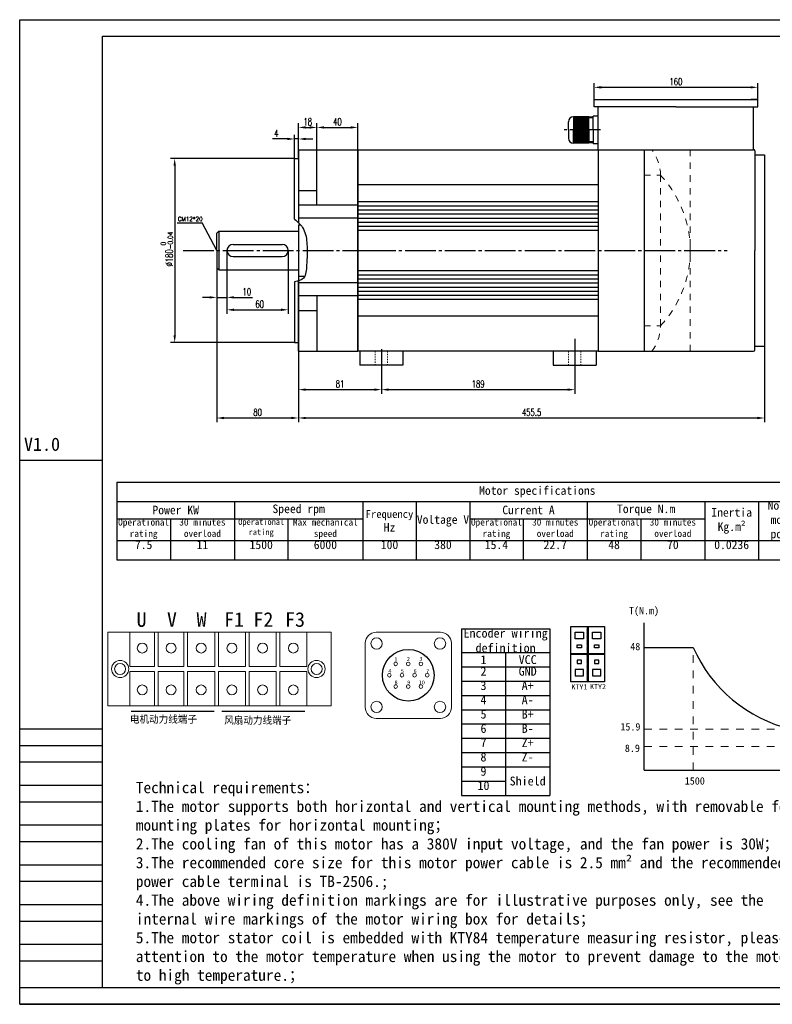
# Model space of a CAD drawing. Header units: inches. Extents: x -1054 to 8431, y -6070 to -4411.
# Tile 3 of 15: x 556 to 1291, y -6070 to -5108. Entities that reach past the tile are written whole.
import ezdxf

# ---------------------------------------------------------------- set-up
doc = ezdxf.new("R2010")
doc.units = ezdxf.units.IN
doc.header["$MEASUREMENT"] = 0
doc.linetypes.add('EB_DASHDOT', pattern=[39, 30, -3, 3, -3])
doc.linetypes.add('JIS_02_1.2', pattern=[2.5, 1.25, -1.25])
for name, color, linetype in [('1', 1, 'Continuous'), ('尺寸标注', 7, 'Continuous'), ('尺寸线', 7, 'Continuous')]:
    doc.layers.add(name, color=color, linetype=linetype)
for name, color, linetype, lineweight in [('CAXA1', 1, 'EB_DASHDOT', 25), ('实线', 7, 'Continuous', 30), ('虚线', 7, 'JIS_02_1.2', 13)]:
    doc.layers.add(name, color=color, linetype=linetype, lineweight=lineweight)
doc.styles.add('SLDTEXTSTYLE0', font='txt')
doc.styles.add('wldj', font='txt.shx', dxfattribs={"width": 0.7, "bigfont": 'INTECAD.SHX'})
doc.dimstyles.new('半径标注', dxfattribs={"dimscale": 2, "dimtxt": 3.5, "dimasz": 3.5, "dimexe": 2, "dimexo": 0, "dimgap": 1, "dimtad": 1, "dimdec": 3, "dimdsep": 46, "dimtxsty": 'wldj', "dimcen": 0.09, "dimclrd": 1, "dimclre": 1, "dimclrt": 3, "dimazin": 2, "dimtfac": 0.7, "dimtdec": 3, "dimtmove": 0, "dimatfit": 3, "dimfxl": 1, "dimtzin": 0, "dimarcsym": 0})

# ---------------------------------------------------------------- blocks, each defined once
blk = doc.blocks.new('*T62')
at = {"color": 0, "lineweight": -2}
for p, q in [((0, 0), (52.25, 0)), ((0, 0), (0, -18.81)), ((52.25, 0), (114.95, 0)), ((114.95, 0), (167.2, 0)), ((167.2, 0), (240.35, 0)), ((240.35, 0), (292.6, 0)), ((292.6, 0), (344.85, 0)), ((344.85, 0), (397.1, 0)), ((397.1, 0), (459.8, 0)), ((459.8, 0), (512.05, 0)), ((512.05, 0), (574.75, 0)), ((574.75, 0), (627, 0)), ((627, 0), (679.25, 0)), ((679.25, 0), (731.5, 0)), ((731.5, 0), (821.75, 0)), ((821.75, 0), (874, 0)), ((821.75, 0), (821.75, -18.81)), ((874, 0), (874, -18.81)), ((0, -18.81), (52.25, -18.81)), ((0, -18.81), (0, -35.73)), ((52.25, -18.81), (114.95, -18.81)), ((114.95, -18.81), (167.2, -18.81)), ((114.95, -18.81), (114.95, -35.73)), ((167.2, -18.81), (240.35, -18.81)), ((240.35, -18.81), (292.6, -18.81)), ((240.35, -18.81), (240.35, -35.73)), ((292.6, -18.81), (344.85, -18.81)), ((292.6, -18.81), (292.6, -35.73)), ((344.85, -18.81), (397.1, -18.81)), ((344.85, -18.81), (344.85, -35.73)), ((397.1, -18.81), (459.8, -18.81)), ((459.8, -18.81), (512.05, -18.81)), ((459.8, -18.81), (459.8, -35.73)), ((512.05, -18.81), (574.75, -18.81)), ((574.75, -18.81), (627, -18.81)), ((574.75, -18.81), (574.75, -35.73)), ((627, -18.81), (679.25, -18.81)), ((627, -18.81), (627, -35.73)), ((679.25, -18.81), (731.5, -18.81)), ((679.25, -18.81), (679.25, -35.73)), ((731.5, -18.81), (821.75, -18.81)), ((731.5, -18.81), (731.5, -35.73)), ((821.75, -18.81), (874, -18.81)), ((821.75, -18.81), (821.75, -35.73)), ((874, -18.81), (874, -35.73)), ((0, -35.73), (52.25, -35.73)), ((0, -35.73), (0, -56.98)), ((52.25, -35.73), (114.95, -35.73)), ((52.25, -35.73), (52.25, -56.98)), ((114.95, -35.73), (167.2, -35.73)), ((114.95, -35.73), (114.95, -56.98)), ((167.2, -35.73), (240.35, -35.73)), ((167.2, -35.73), (167.2, -56.98)), ((240.35, -35.73), (240.35, -56.98)), ((292.6, -35.73), (292.6, -56.98)), ((344.85, -35.73), (397.1, -35.73)), ((344.85, -35.73), (344.85, -56.98)), ((397.1, -35.73), (459.8, -35.73)), ((397.1, -35.73), (397.1, -56.98)), ((459.8, -35.73), (512.05, -35.73)), ((459.8, -35.73), (459.8, -56.98)), ((512.05, -35.73), (574.75, -35.73)), ((512.05, -35.73), (512.05, -56.98)), ((574.75, -35.73), (574.75, -56.98)), ((627, -35.73), (627, -56.98)), ((679.25, -35.73), (679.25, -56.98)), ((731.5, -35.73), (731.5, -56.98)), ((821.75, -35.73), (821.75, -56.98)), ((874, -35.73), (874, -56.98)), ((0, -56.98), (52.25, -56.98)), ((0, -56.98), (0, -75.79)), ((52.25, -56.98), (114.95, -56.98)), ((52.25, -56.98), (52.25, -75.79)), ((114.95, -56.98), (167.2, -56.98)), ((114.95, -56.98), (114.95, -75.79)), ((167.2, -56.98), (240.35, -56.98)), ((167.2, -56.98), (167.2, -75.79)), ((240.35, -56.98), (292.6, -56.98)), ((240.35, -56.98), (240.35, -75.79)), ((292.6, -56.98), (344.85, -56.98)), ((292.6, -56.98), (292.6, -75.79)), ((344.85, -56.98), (397.1, -56.98)), ((344.85, -56.98), (344.85, -75.79)), ((397.1, -56.98), (459.8, -56.98)), ((397.1, -56.98), (397.1, -75.79)), ((459.8, -56.98), (512.05, -56.98)), ((459.8, -56.98), (459.8, -75.79)), ((512.05, -56.98), (574.75, -56.98)), ((512.05, -56.98), (512.05, -75.79)), ((574.75, -56.98), (627, -56.98)), ((574.75, -56.98), (574.75, -75.79)), ((627, -56.98), (679.25, -56.98)), ((627, -56.98), (627, -75.79)), ((679.25, -56.98), (731.5, -56.98)), ((679.25, -56.98), (679.25, -75.79)), ((731.5, -56.98), (821.75, -56.98)), ((731.5, -56.98), (731.5, -75.79)), ((821.75, -56.98), (874, -56.98)), ((821.75, -56.98), (821.75, -75.79)), ((874, -56.98), (874, -75.79)), ((0, -75.79), (52.25, -75.79)), ((52.25, -75.79), (114.95, -75.79)), ((114.95, -75.79), (167.2, -75.79)), ((167.2, -75.79), (240.35, -75.79)), ((240.35, -75.79), (292.6, -75.79)), ((292.6, -75.79), (344.85, -75.79)), ((344.85, -75.79), (397.1, -75.79)), ((397.1, -75.79), (459.8, -75.79)), ((459.8, -75.79), (512.05, -75.79)), ((512.05, -75.79), (574.75, -75.79)), ((574.75, -75.79), (627, -75.79)), ((627, -75.79), (679.25, -75.79)), ((679.25, -75.79), (731.5, -75.79)), ((731.5, -75.79), (821.75, -75.79)), ((821.75, -75.79), (874, -75.79))]:
    blk.add_line(p, q, dxfattribs=at)
at = {"color": 0, "char_height": 8.36}
for s, insert, width, attachment_point in [('Motor specifications', (410.88, -9.4), 821.63, 5), ('No. of motor poles', (653.12, -37.89), 52.13, 5), ('Torque factor Nm/A', (705.38, -37.89), 52.13, 5), ('Power KW', (57.48, -27.27), 114.83, 5), ('Speed rpm', (177.65, -27.27), 125.28, 5), ('{\\H0.9091x;Frequency} Hz', (266.48, -37.89), 52.13, 5), ('Current A', (402.32, -27.27), 114.83, 5), ('Torque N.m', (517.27, -27.27), 114.83, 5), ('Inertia Kg.m²', (600.88, -37.89), 52.13, 5), ('Fan power W', (847.88, -37.89), 52.13, 5), ('{\\H0.7955x;Operational rating}', (26.12, -35.79), 52.13, 2), ('{\\H0.7955x;30 minutes overload}', (83.6, -35.79), 62.58, 2), ('{\\H0.7177x;Operational rating}', (141.07, -35.79), 52.13, 2), ('{\\H0.7955x;Max mechanical speed}', (203.78, -35.79), 73.03, 2), ('Voltage V', (318.73, -37.89), 52.13, 5), ('{\\H0.7955x;Operational rating}', (370.98, -35.79), 52.13, 2), ('{\\H0.7955x;30 minutes overload}', (428.45, -35.79), 62.58, 2), ('{\\H0.7955x;Operational rating}', (485.93, -35.79), 52.13, 2), ('{\\H0.7955x;30 minutes overload}', (543.4, -35.79), 62.58, 2), ('Encoder type', (776.62, -37.89), 90.13, 5), ('7.5', (26.12, -57.04), 52.13, 2), ('11', (83.6, -57.04), 62.58, 2), ('1500', (141.07, -57.04), 52.13, 2), ('6000', (203.78, -57.04), 73.03, 2), ('100', (266.48, -57.04), 52.13, 2), ('380', (318.73, -57.04), 52.13, 2), ('15.4', (370.98, -57.04), 52.13, 2), ('22.7', (428.45, -57.04), 62.58, 2), ('48', (485.93, -57.04), 52.13, 2), ('70', (543.4, -57.04), 62.58, 2), ('0.0236', (600.88, -57.04), 52.13, 2), ('4', (653.12, -57.04), 52.13, 2), ('3.12', (705.38, -57.04), 52.13, 2), ('{\\H0.7955x;5V - Incremental 2500 lines}', (776.62, -57.04), 90.13, 2), ('80', (847.88, -57.04), 52.13, 2)]:
    blk.add_mtext(s, dxfattribs=dict(at, insert=insert, width=width, attachment_point=attachment_point))
blk = doc.blocks.new('*T63')
at = {"color": 0, "lineweight": -2}
for p, q in [((0, 0), (43.2, 0)), ((0, 0), (0, -23.26)), ((43.2, 0), (86.4, 0)), ((86.4, 0), (86.4, -23.26)), ((0, -23.26), (43.2, -23.26)), ((0, -23.26), (0, -37.22)), ((43.2, -23.26), (86.4, -23.26)), ((43.2, -23.26), (43.2, -37.22)), ((86.4, -23.26), (86.4, -37.22)), ((0, -37.22), (43.2, -37.22)), ((0, -37.22), (0, -51.18)), ((43.2, -37.22), (86.4, -37.22)), ((43.2, -37.22), (43.2, -51.18)), ((86.4, -37.22), (86.4, -51.18)), ((0, -51.18), (43.2, -51.18)), ((0, -51.18), (0, -65.14)), ((43.2, -51.18), (86.4, -51.18)), ((43.2, -51.18), (43.2, -65.14)), ((86.4, -51.18), (86.4, -65.14)), ((0, -65.14), (43.2, -65.14)), ((0, -65.14), (0, -79.11)), ((43.2, -65.14), (86.4, -65.14)), ((43.2, -65.14), (43.2, -79.11)), ((86.4, -65.14), (86.4, -79.11)), ((0, -79.11), (43.2, -79.11)), ((0, -79.11), (0, -93.07)), ((43.2, -79.11), (86.4, -79.11)), ((43.2, -79.11), (43.2, -93.07)), ((86.4, -79.11), (86.4, -93.07)), ((0, -93.07), (43.2, -93.07)), ((0, -93.07), (0, -107.03)), ((43.2, -93.07), (86.4, -93.07)), ((43.2, -93.07), (43.2, -107.03)), ((86.4, -93.07), (86.4, -107.03)), ((0, -107.03), (43.2, -107.03)), ((0, -107.03), (0, -120.99)), ((43.2, -107.03), (86.4, -107.03)), ((43.2, -107.03), (43.2, -120.99)), ((86.4, -107.03), (86.4, -120.99)), ((0, -120.99), (43.2, -120.99)), ((0, -120.99), (0, -134.95)), ((43.2, -120.99), (86.4, -120.99)), ((43.2, -120.99), (43.2, -134.95)), ((86.4, -120.99), (86.4, -134.95)), ((0, -134.95), (43.2, -134.95)), ((0, -134.95), (0, -148.92)), ((43.2, -134.95), (86.4, -134.95)), ((43.2, -134.95), (43.2, -148.92)), ((86.4, -134.95), (86.4, -148.92)), ((0, -148.92), (43.2, -148.92)), ((0, -148.92), (0, -162.88)), ((43.2, -148.92), (43.2, -162.88)), ((86.4, -148.92), (86.4, -162.88)), ((0, -162.88), (43.2, -162.88)), ((43.2, -162.88), (86.4, -162.88))]:
    blk.add_line(p, q, dxfattribs=at)
at = {"color": 0, "char_height": 8.64}
for s, insert, width, attachment_point in [('Encoder wiring definition', (43.2, -11.63), 86.28, 5), ('1', (21.6, -30.24), 43.08, 5), ('VCC', (64.8, -30.24), 43.08, 5), ('2', (21.6, -37.28), 43.08, 2), ('GND', (64.8, -37.28), 43.08, 2), ('3', (21.6, -51.24), 43.08, 2), ('A+', (64.8, -51.24), 43.08, 2), ('4', (21.6, -65.2), 43.08, 2), ('A-', (64.8, -65.2), 43.08, 2), ('5', (21.6, -79.17), 43.08, 2), ('B+', (64.8, -79.17), 43.08, 2), ('6', (21.6, -93.13), 43.08, 2), ('B-', (64.8, -93.13), 43.08, 2), ('7', (21.6, -107.09), 43.08, 2), ('Z+', (64.8, -107.09), 43.08, 2), ('8', (21.6, -121.05), 43.08, 2), ('Z-', (64.8, -121.05), 43.08, 2), ('9', (21.6, -135.01), 43.08, 2), ('Shield', (64.8, -148.92), 43.08, 5), ('10', (21.6, -148.98), 43.08, 2)]:
    blk.add_mtext(s, dxfattribs=dict(at, insert=insert, width=width, attachment_point=attachment_point))
blk = doc.blocks.new('*D64')
at = {"color": 1, "lineweight": -2}
for p, q in [((748.23, -5352.23), (748.23, -5500.93)), ((828.23, -5358.23), (828.23, -5500.93)), ((755.23, -5496.93), (821.23, -5496.93))]:
    blk.add_line(p, q, dxfattribs=at)
at = {"color": 1}
for points in [[(755.23, -5495.77), (755.23, -5498.1), (748.23, -5496.93)], [(821.23, -5498.1), (821.23, -5495.77), (828.23, -5496.93)]]:
    blk.add_solid(points, dxfattribs=at)
at = {"layer": 'Defpoints', "color": 0}
for p in [(748.23, -5352.23), (828.23, -5358.23), (828.23, -5496.93)]:
    blk.add_point(p, dxfattribs=at)
at = {"color": 3, "insert": (788.23, -5491.43), "char_height": 7, "attachment_point": 5, "style": 'wldj'}
blk.add_mtext('{\\Ftxt,intecad|c134;80}', dxfattribs=at)
blk = doc.blocks.new('*D65')
at = {"color": 1, "lineweight": -2}
for p, q in [((1283.73, -5426.73), (1283.73, -5500.93)), ((828.23, -5431.73), (828.23, -5500.93)), ((835.23, -5496.93), (1276.73, -5496.93))]:
    blk.add_line(p, q, dxfattribs=at)
at = {"color": 1}
for points in [[(835.23, -5495.77), (835.23, -5498.1), (828.23, -5496.93)], [(1276.73, -5498.1), (1276.73, -5495.77), (1283.73, -5496.93)]]:
    blk.add_solid(points, dxfattribs=at)
at = {"layer": 'Defpoints', "color": 0}
for p in [(1283.73, -5426.73), (828.23, -5431.73), (1283.73, -5496.93)]:
    blk.add_point(p, dxfattribs=at)
at = {"color": 3, "insert": (1055.98, -5491.43), "char_height": 7, "attachment_point": 5, "style": 'wldj'}
blk.add_mtext('455.5', dxfattribs=at)
blk = doc.blocks.new('*D73')
at = {"color": 1, "lineweight": -2}
for p, q in [((824.23, -5243.23), (703.16, -5243.23)), ((707.16, -5250.23), (707.16, -5416.23)), ((824.23, -5423.23), (703.16, -5423.23))]:
    blk.add_line(p, q, dxfattribs=at)
at = {"color": 1}
for points in [[(708.32, -5250.23), (705.99, -5250.23), (707.16, -5243.23)], [(705.99, -5416.23), (708.32, -5416.23), (707.16, -5423.23)]]:
    blk.add_solid(points, dxfattribs=at)
at = {"layer": 'Defpoints', "color": 0}
for p in [(824.23, -5243.23), (707.16, -5423.23), (824.23, -5423.23)]:
    blk.add_point(p, dxfattribs=at)
at = {"color": 3, "insert": (699.44, -5331.88), "char_height": 7, "attachment_point": 5, "rotation": 90, "style": 'wldj'}
blk.add_mtext('{\\Ftxt,intecad|c134;%%C180\\H0.7x;\\S 0^ -0.04;}', dxfattribs=at)
blk = doc.blocks.new('*D76')
at = {"color": 1, "lineweight": -2}
for p, q in [((817.23, -5224.24), (802.73, -5224.24)), ((824.23, -5243.23), (824.23, -5220.24)), ((828.23, -5224.24), (824.23, -5224.24)), ((828.23, -5243.23), (828.23, -5220.24)), ((835.23, -5224.24), (842.23, -5224.24))]:
    blk.add_line(p, q, dxfattribs=at)
at = {"color": 1}
for points in [[(817.23, -5225.4), (817.23, -5223.07), (824.23, -5224.24)], [(835.23, -5223.07), (835.23, -5225.4), (828.23, -5224.24)]]:
    blk.add_solid(points, dxfattribs=at)
at = {"layer": 'Defpoints', "color": 0}
for p in [(824.23, -5224.24), (824.23, -5243.23), (828.23, -5243.23)]:
    blk.add_point(p, dxfattribs=at)
at = {"color": 3, "insert": (806.48, -5218.74), "char_height": 7, "attachment_point": 5, "style": 'wldj'}
blk.add_mtext('4', dxfattribs=at)
blk = doc.blocks.new('*D77')
at = {"color": 1, "lineweight": -2}
for p, q in [((828.23, -5234.73), (828.23, -5208.96)), ((835.23, -5212.96), (839.23, -5212.96)), ((846.23, -5234.73), (846.23, -5208.96))]:
    blk.add_line(p, q, dxfattribs=at)
at = {"color": 1}
for points in [[(835.23, -5211.79), (835.23, -5214.13), (828.23, -5212.96)], [(839.23, -5214.13), (839.23, -5211.79), (846.23, -5212.96)]]:
    blk.add_solid(points, dxfattribs=at)
at = {"layer": 'Defpoints', "color": 0}
for p in [(846.23, -5212.96), (828.23, -5234.73), (846.23, -5234.73)]:
    blk.add_point(p, dxfattribs=at)
at = {"color": 3, "insert": (837.23, -5207.46), "char_height": 7, "attachment_point": 5, "style": 'wldj'}
blk.add_mtext('18', dxfattribs=at)
blk = doc.blocks.new('*D78')
at = {"color": 1, "lineweight": -2}
for p, q in [((748.23, -5333.23), (748.23, -5383.08)), ((758.23, -5333.23), (758.23, -5383.08)), ((741.23, -5379.08), (734.23, -5379.08)), ((748.23, -5379.08), (758.23, -5379.08)), ((765.23, -5379.08), (783.23, -5379.08))]:
    blk.add_line(p, q, dxfattribs=at)
at = {"color": 1}
for points in [[(741.23, -5380.24), (741.23, -5377.91), (748.23, -5379.08)], [(765.23, -5377.91), (765.23, -5380.24), (758.23, -5379.08)]]:
    blk.add_solid(points, dxfattribs=at)
at = {"layer": 'Defpoints', "color": 0}
for p in [(748.23, -5333.23), (758.23, -5333.23), (758.23, -5379.08)]:
    blk.add_point(p, dxfattribs=at)
at = {"color": 3, "insert": (777.73, -5373.58), "char_height": 7, "attachment_point": 5, "style": 'wldj'}
blk.add_mtext('10', dxfattribs=at)
blk = doc.blocks.new('*D79')
at = {"color": 1, "lineweight": -2}
for p, q in [((758.23, -5333.23), (758.23, -5395.2)), ((818.23, -5333.23), (818.23, -5395.2)), ((765.23, -5391.2), (811.23, -5391.2))]:
    blk.add_line(p, q, dxfattribs=at)
at = {"color": 1}
for points in [[(765.23, -5390.03), (765.23, -5392.37), (758.23, -5391.2)], [(811.23, -5392.37), (811.23, -5390.03), (818.23, -5391.2)]]:
    blk.add_solid(points, dxfattribs=at)
at = {"layer": 'Defpoints', "color": 0}
for p in [(758.23, -5333.23), (818.23, -5333.23), (818.23, -5391.2)]:
    blk.add_point(p, dxfattribs=at)
at = {"color": 3, "insert": (790.21, -5385.7), "char_height": 7, "attachment_point": 5, "style": 'wldj'}
blk.add_mtext('{\\Ftxt,intecad|c134;60}', dxfattribs=at)
blk = doc.blocks.new('*D80')
at = {"color": 1, "lineweight": -2}
for p, q in [((1117.05, -5185.73), (1117.05, -5169.77)), ((1124.05, -5173.77), (1270.05, -5173.77)), ((1277.05, -5185.73), (1277.05, -5169.77))]:
    blk.add_line(p, q, dxfattribs=at)
at = {"color": 1}
for points in [[(1124.05, -5172.6), (1124.05, -5174.93), (1117.05, -5173.77)], [(1270.05, -5174.93), (1270.05, -5172.6), (1277.05, -5173.77)]]:
    blk.add_solid(points, dxfattribs=at)
at = {"layer": 'Defpoints', "color": 0}
for p in [(1277.05, -5173.77), (1117.05, -5185.73), (1277.05, -5185.73)]:
    blk.add_point(p, dxfattribs=at)
at = {"color": 3, "insert": (1197.05, -5168.27), "char_height": 7, "attachment_point": 5, "style": 'wldj'}
blk.add_mtext('160', dxfattribs=at)
blk = doc.blocks.new('*D70')
at = {"color": 1, "lineweight": -2}
for p, q in [((846.23, -5234.73), (846.23, -5208.96)), ((853.23, -5212.96), (879.23, -5212.96)), ((886.23, -5234.73), (886.23, -5208.96))]:
    blk.add_line(p, q, dxfattribs=at)
at = {"color": 1}
for points in [[(853.23, -5211.79), (853.23, -5214.13), (846.23, -5212.96)], [(879.23, -5214.13), (879.23, -5211.79), (886.23, -5212.96)]]:
    blk.add_solid(points, dxfattribs=at)
at = {"layer": 'Defpoints', "color": 0}
for p in [(886.23, -5212.96), (846.23, -5234.73), (886.23, -5234.73)]:
    blk.add_point(p, dxfattribs=at)
at = {"color": 3, "insert": (866.23, -5207.46), "char_height": 7, "attachment_point": 5, "style": 'wldj'}
blk.add_mtext('40', dxfattribs=at)
blk = doc.blocks.new('*D71')
at = {"color": 1, "lineweight": -2}
for p, q in [((828.23, -5358.23), (828.23, -5473.22)), ((909.23, -5445.23), (909.23, -5473.22)), ((835.23, -5469.22), (902.23, -5469.22))]:
    blk.add_line(p, q, dxfattribs=at)
at = {"color": 1}
for points in [[(835.23, -5468.05), (835.23, -5470.38), (828.23, -5469.22)], [(902.23, -5470.38), (902.23, -5468.05), (909.23, -5469.22)]]:
    blk.add_solid(points, dxfattribs=at)
at = {"layer": 'Defpoints', "color": 0}
for p in [(828.23, -5358.23), (909.23, -5445.23), (909.23, -5469.22)]:
    blk.add_point(p, dxfattribs=at)
at = {"color": 3, "insert": (868.73, -5463.72), "char_height": 7, "attachment_point": 5, "style": 'wldj'}
blk.add_mtext('81', dxfattribs=at)
blk = doc.blocks.new('*D81')
at = {"color": 1, "lineweight": -2}
for p, q in [((909.23, -5438.46), (909.23, -5473.22)), ((1098.23, -5447.12), (1098.23, -5473.22)), ((916.23, -5469.22), (1091.23, -5469.22))]:
    blk.add_line(p, q, dxfattribs=at)
at = {"color": 1}
for points in [[(916.23, -5468.05), (916.23, -5470.38), (909.23, -5469.22)], [(1091.23, -5470.38), (1091.23, -5468.05), (1098.23, -5469.22)]]:
    blk.add_solid(points, dxfattribs=at)
at = {"layer": 'Defpoints', "color": 0}
for p in [(909.23, -5438.46), (1098.23, -5447.12), (1098.23, -5469.22)]:
    blk.add_point(p, dxfattribs=at)
at = {"color": 3, "insert": (1003.73, -5463.72), "char_height": 7, "attachment_point": 5, "style": 'wldj'}
blk.add_mtext('189', dxfattribs=at)

msp = doc.modelspace()

# ---------------------------------------------------------------- hatches: boundary and pattern name
h = msp.add_hatch()
h.set_pattern_fill('ANSI31', color=256, scale=0.5, style=0)
h.set_pattern_definition([(45, (-370.8553, -2832.489223), (-0.0441941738, 0.0441941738), [])])
h.paths.add_polyline_path([(1111.3714, -5700.7189), (1110.3714, -5700.7189), (1110.3714, -5754.6313), (1111.3714, -5754.6313)])
msp.add_hatch(color=256).paths.add_polyline_path([(1094.421, -5727.1751), (1127.3218, -5727.1751), (1127.3218, -5728.1751), (1094.421, -5728.1751)])

# ---------------------------------------------------------------- linework, layer by layer
for p, q in [((555.6611, -6069.9505), (555.6611, -5107.6705)), ((555.6611, -5107.6705), (1916.4611, -5107.6705)), ((886.2278, -5234.7262), (1273.046, -5234.7262)), ((750.2278, -5314.2262), (750.2278, -5352.2262)), ((764.2278, -5327.2262), (812.2278, -5327.2262)), ((764.2278, -5339.2262), (812.2278, -5339.2262)), ((828.2278, -5431.7262), (828.2278, -5362.9175)), ((555.6611, -5538.0367), (636.6611, -5538.0367)), ((1110.3714, -5700.7189), (1110.3714, -5754.6313)), ((1111.3714, -5700.7189), (1111.3714, -5754.6313)), ((1165.8872, -5745.1062), (1165.8872, -5697.1062)), ((1165.8872, -5721.1062), (1213.8872, -5721.1062)), ((1165.8872, -5793.1062), (1165.8872, -5745.1062)), ((664.6917, -5783.319), (745.8691, -5783.319)), ((753.0955, -5783.319), (834.2729, -5783.319)), ((636.6611, -5801.0305), (555.6611, -5801.0305)), ((1165.8872, -5841.1062), (1165.8872, -5793.1062)), ((636.6611, -5817.2305), (555.6611, -5817.2305)), ((636.6611, -5833.4305), (555.6611, -5833.4305)), ((1165.8872, -5841.1062), (1213.8872, -5841.1062)), ((1213.8872, -5841.1062), (1261.8872, -5841.1062)), ((1261.8872, -5841.1062), (1309.8872, -5841.1062)), ((636.6611, -5856.1105), (555.6611, -5856.1105)), ((636.6611, -5872.3105), (555.6611, -5872.3105)), ((636.6611, -5894.9905), (555.6611, -5894.9905)), ((636.6611, -5911.1905), (555.6611, -5911.1905)), ((636.6611, -5933.8705), (555.6611, -5933.8705)), ((636.6611, -5950.0705), (555.6611, -5950.0705)), ((636.6611, -5972.7505), (555.6611, -5972.7505)), ((636.6611, -5988.9505), (555.6611, -5988.9505)), ((636.6611, -6011.6305), (555.6611, -6011.6305)), ((636.6611, -6027.8305), (555.6611, -6027.8305)), ((636.6611, -6053.7505), (555.6611, -6053.7505)), ((1916.4611, -6069.9505), (555.6611, -6069.9505)), ((555.6611, -6069.9505), (1916.4611, -6069.9505)), ((555.6611, -6069.9505), (1916.4611, -6069.9505))]:
    msp.add_line(p, q)
at = {"color": 3, "extrusion": (0.851848, 0.523789, 0)}
msp.add_line((748.2278, -5333.2262), (733.9547, -5306.3313), dxfattribs=at)
at = {"lineweight": 25}
for p, q in [((748.2278, -5316.2262), (750.2278, -5314.2262)), ((748.2278, -5350.2262), (750.2278, -5352.2262))]:
    msp.add_line(p, q, dxfattribs=at)
at = {"color": 7, "linetype": 'Continuous', "lineweight": 15}
for p, q in [((641.8433, -5706.2362), (641.8433, -5778.2362)), ((663.4433, -5706.2362), (641.8433, -5706.2362)), ((663.4433, -5739.8362), (663.4433, -5706.2362)), ((687.4433, -5706.2362), (663.4433, -5706.2362)), ((687.4433, -5706.2362), (687.4433, -5739.8362)), ((691.0433, -5706.2362), (687.4433, -5706.2362)), ((691.0433, -5739.8362), (691.0433, -5706.2362)), ((716.2433, -5706.2362), (691.0433, -5706.2362)), ((716.2433, -5706.2362), (716.2433, -5739.8362)), ((719.8433, -5706.2362), (716.2433, -5706.2362)), ((719.8433, -5739.8362), (719.8433, -5706.2362)), ((746.2433, -5706.2362), (719.8433, -5706.2362)), ((746.2433, -5706.2362), (746.2433, -5739.8362)), ((749.8433, -5706.2362), (746.2433, -5706.2362)), ((749.8433, -5739.8362), (749.8433, -5706.2362)), ((776.2433, -5706.2362), (749.8433, -5706.2362)), ((776.2433, -5706.2362), (776.2433, -5739.8362)), ((779.8433, -5706.2362), (776.2433, -5706.2362)), ((779.8433, -5739.8362), (779.8433, -5706.2362)), ((806.2433, -5706.2362), (779.8433, -5706.2362)), ((806.2433, -5706.2362), (806.2433, -5739.8362)), ((809.8433, -5706.2362), (806.2433, -5706.2362)), ((809.8433, -5739.8362), (809.8433, -5706.2362)), ((836.2433, -5706.2362), (809.8433, -5706.2362)), ((836.2433, -5706.2362), (836.2433, -5739.8362)), ((860.2433, -5706.2362), (836.2433, -5706.2362)), ((860.2433, -5778.2362), (860.2433, -5706.2362)), ((904.1713, -5706.2362), (966.8113, -5706.2362)), ((893.3713, -5779.6762), (893.3713, -5717.0362)), ((977.6113, -5779.6762), (977.6113, -5717.0362)), ((687.4433, -5739.8362), (663.4433, -5739.8362)), ((663.4433, -5778.2362), (663.4433, -5744.6362)), ((663.4433, -5744.6362), (687.4433, -5744.6362)), ((687.4433, -5744.6362), (687.4433, -5778.2362)), ((716.2433, -5739.8362), (691.0433, -5739.8362)), ((691.0433, -5778.2362), (691.0433, -5744.6362)), ((691.0433, -5744.6362), (716.2433, -5744.6362)), ((716.2433, -5744.6362), (716.2433, -5778.2362)), ((746.2433, -5739.8362), (719.8433, -5739.8362)), ((719.8433, -5778.2362), (719.8433, -5744.6362)), ((719.8433, -5744.6362), (746.2433, -5744.6362)), ((746.2433, -5744.6362), (746.2433, -5778.2362)), ((776.2433, -5739.8362), (749.8433, -5739.8362)), ((749.8433, -5778.2362), (749.8433, -5744.6362)), ((749.8433, -5744.6362), (776.2433, -5744.6362)), ((776.2433, -5744.6362), (776.2433, -5778.2362)), ((806.2433, -5739.8362), (779.8433, -5739.8362)), ((779.8433, -5778.2362), (779.8433, -5744.6362)), ((779.8433, -5744.6362), (806.2433, -5744.6362)), ((806.2433, -5744.6362), (806.2433, -5778.2362)), ((836.2433, -5739.8362), (809.8433, -5739.8362)), ((809.8433, -5778.2362), (809.8433, -5744.6362)), ((809.8433, -5744.6362), (836.2433, -5744.6362)), ((836.2433, -5744.6362), (836.2433, -5778.2362)), ((641.8433, -5778.2362), (663.4433, -5778.2362)), ((663.4433, -5778.2362), (687.4433, -5778.2362)), ((687.4433, -5778.2362), (691.0433, -5778.2362)), ((691.0433, -5778.2362), (716.2433, -5778.2362)), ((716.2433, -5778.2362), (719.8433, -5778.2362)), ((719.8433, -5778.2362), (746.2433, -5778.2362)), ((746.2433, -5778.2362), (749.8433, -5778.2362)), ((749.8433, -5778.2362), (776.2433, -5778.2362)), ((776.2433, -5778.2362), (779.8433, -5778.2362)), ((779.8433, -5778.2362), (806.2433, -5778.2362)), ((806.2433, -5778.2362), (809.8433, -5778.2362)), ((809.8433, -5778.2362), (836.2433, -5778.2362)), ((836.2433, -5778.2362), (860.2433, -5778.2362)), ((904.1713, -5790.4762), (966.8113, -5790.4762))]:
    msp.add_line(p, q, dxfattribs=at)
at = {"color": 3, "extrusion": (0, 1, 0), "elevation": -5306.3313}
msp.add_lwpolyline([(-709.4908, 0), (-733.9547, 0)], dxfattribs=at)
for points in [[(1094.421, -5700.7189), (1127.3218, -5700.7189), (1127.3218, -5754.6313), (1094.421, -5754.6313)], [(1098.4323, -5706.3424), (1106.6124, -5706.3424), (1106.6124, -5712.719), (1098.4323, -5712.719)], [(1115.3827, -5706.3424), (1123.5628, -5706.3424), (1123.5628, -5712.719), (1115.3827, -5712.719)], [(1100.7032, -5718.503), (1104.7932, -5718.503), (1104.7932, -5721.6913), (1100.7032, -5721.6913)], [(1117.6536, -5718.503), (1121.7436, -5718.503), (1121.7436, -5721.6913), (1117.6536, -5721.6913)], [(1094.421, -5727.1751), (1127.3218, -5727.1751), (1127.3218, -5728.1751), (1094.421, -5728.1751)], [(1100.7032, -5736.8472), (1104.7932, -5736.8472), (1104.7932, -5733.6589), (1100.7032, -5733.6589)], [(1117.6536, -5736.8472), (1121.7436, -5736.8472), (1121.7436, -5733.6589), (1117.6536, -5733.6589)], [(1098.4323, -5749.0078), (1106.6124, -5749.0078), (1106.6124, -5742.6312), (1098.4323, -5742.6312)], [(1115.3827, -5749.0078), (1123.5628, -5749.0078), (1123.5628, -5742.6312), (1115.3827, -5742.6312)]]:
    msp.add_lwpolyline(points, close=True)
at = {"color": 7, "linetype": 'Continuous', "lineweight": 15}
for centre, radius in [((904.5313, -5717.3962), 5.58), ((966.4513, -5717.3962), 5.58), ((675.4433, -5721.8362), 4.8), ((703.6433, -5721.8362), 4.8), ((733.0433, -5721.8362), 4.8), ((763.0433, -5721.8362), 4.8), ((793.0433, -5721.8362), 4.8), ((823.0433, -5721.8362), 4.8), ((653.8433, -5742.2362), 8.4), ((845.8433, -5742.2362), 8.4), ((653.8433, -5742.2362), 5.4), ((845.8433, -5742.2362), 5.4), ((675.4433, -5762.6362), 4.8), ((703.6433, -5762.6362), 4.8), ((733.0433, -5762.6362), 4.8), ((763.0433, -5762.6362), 4.8), ((793.0433, -5762.6362), 4.8), ((823.0433, -5762.6362), 4.8), ((904.5313, -5779.3162), 5.58), ((966.4513, -5779.3162), 5.58)]:
    msp.add_circle(centre, radius, dxfattribs=at)
msp.add_circle((935.4913, -5748.3562), 25.2369)
for centre, radius, start, end in [((764.2278, -5333.2262), 6, 90, 270), ((812.2278, -5333.2262), 6, 270, 90), ((1341.5432, -5665.3834), 139.2878, 203.5816505, 256.8635869)]:
    msp.add_arc(centre, radius, start, end)
for centre, radius, start, end in [((904.1713, -5717.0362), 10.8, 90, 180), ((966.8113, -5717.0362), 10.8, 0, 90), ((923.1361, -5737.288), 1.8018, 0, 180), ((923.1361, -5737.288), 1.8018, 180, 0), ((935.4913, -5737.288), 1.8018, 0, 180), ((935.4913, -5737.288), 1.8018, 180, 0), ((947.8465, -5737.288), 1.8018, 0, 180), ((947.8465, -5737.288), 1.8018, 180, 0), ((916.9585, -5748.3562), 1.8018, 0, 180), ((916.9585, -5748.3562), 1.8018, 180, 0), ((929.3137, -5748.3562), 1.8018, 0, 180), ((929.3137, -5748.3562), 1.8018, 180, 0), ((941.6689, -5748.3562), 1.8018, 0, 180), ((941.6689, -5748.3562), 1.8018, 180, 0), ((954.0241, -5748.3562), 1.8018, 0, 180), ((954.0241, -5748.3562), 1.8018, 180, 0), ((923.1361, -5759.4244), 1.8018, 0, 180), ((923.1361, -5759.4244), 1.8018, 180, 0), ((935.4913, -5759.4244), 1.8018, 0, 180), ((935.4913, -5759.4244), 1.8018, 180, 0), ((947.8465, -5759.4244), 1.8018, 0, 180), ((947.8465, -5759.4244), 1.8018, 180, 0), ((904.1713, -5779.6762), 10.8, 180, 270), ((966.8113, -5779.6762), 10.8, 270, 0)]:
    msp.add_arc(centre, radius, start, end, dxfattribs=at)
at = {"color": 3}
msp.add_open_spline([(824.2278, -5302.5413), (827.7268, -5305.4271), (834.7393, -5312.0058), (837.1393, -5329.2615), (836.2813, -5344.1987), (835.4189, -5361.1761), (827.8624, -5363.217), (824.2278, -5363.7464)], degree=3, knots=[3.53850839, 3.53850839, 3.53850839, 3.53850839, 16.73333585, 32.05324332, 52.36029967, 65.3661055, 75.30473146, 75.30473146, 75.30473146, 75.30473146], dxfattribs=at)
at = {"layer": '1'}
for p, q in [((636.6611, -6053.7505), (636.6611, -5123.8705)), ((636.6611, -5123.8705), (1900.2611, -5123.8705)), ((1900.2611, -6053.7505), (636.6611, -6053.7505))]:
    msp.add_line(p, q, dxfattribs=at)
at = {"layer": 'CAXA1', "linetype": 'EB_DASHDOT', "lineweight": 25}
for p, q in [((1123.4318, -5215.4502), (1087.7162, -5215.4502)), ((715.3026, -5333.2262), (893.2714, -5333.2262)), ((893.2714, -5333.2262), (1247.2718, -5333.2262)), ((1098.2278, -5419.6691), (1098.2278, -5460.1694)), ((909.2278, -5429.7994), (909.2278, -5447.1223)), ((1098.2278, -5429.7994), (1098.2278, -5447.1223)), ((1098.2278, -5429.7994), (1098.2278, -5447.1223))]:
    msp.add_line(p, q, dxfattribs=at)
at = {"layer": '实线'}
for p, q in [((1117.046, -5192.7262), (1117.046, -5185.7262)), ((1117.046, -5185.7262), (1277.046, -5185.7262)), ((1277.046, -5185.7262), (1270.546, -5185.7262)), ((1277.046, -5192.7262), (1277.046, -5185.7262)), ((1197.046, -5192.7262), (1117.046, -5192.7262)), ((1121.046, -5234.7262), (1121.046, -5192.7262)), ((1197.046, -5192.7262), (1277.046, -5192.7262)), ((1273.046, -5234.7262), (1273.046, -5192.7262)), ((828.2278, -5234.7262), (886.2278, -5234.7262)), ((828.2278, -5234.7262), (828.2278, -5306.1021)), ((846.2278, -5288.8492), (846.2278, -5234.7262)), ((886.2278, -5234.7262), (886.2278, -5431.7262)), ((886.2278, -5431.7262), (886.2278, -5234.7262)), ((1121.2278, -5234.7262), (1121.2278, -5431.7262)), ((1166.046, -5234.7262), (1166.046, -5431.7262)), ((824.2278, -5302.5413), (824.2278, -5243.2262)), ((824.2278, -5243.2262), (828.2278, -5243.2262)), ((1274.046, -5235.7262), (1274.046, -5333.2262)), ((1274.046, -5239.7262), (1283.7278, -5239.7262)), ((1283.7278, -5239.7262), (1283.7278, -5426.7262)), ((1283.7278, -5239.7262), (1283.7278, -5426.7262)), ((1283.7278, -5239.7262), (1283.7278, -5426.7262)), ((1121.2278, -5268.9354), (886.2278, -5268.9354)), ((828.2278, -5274.4763), (846.2278, -5274.4763)), ((886.2278, -5288.8492), (828.2278, -5288.8492)), ((886.2278, -5285.5009), (1121.2278, -5285.5009)), ((886.2278, -5289.5009), (1121.2278, -5289.5009)), ((886.2278, -5301.506), (828.2278, -5301.506)), ((886.2278, -5293.5009), (1121.2278, -5293.5009)), ((886.2278, -5297.5009), (1121.2278, -5297.5009)), ((886.2278, -5301.5009), (1121.2278, -5301.5009)), ((828.2278, -5308.2262), (830.2119, -5308.2262)), ((828.2278, -5308.2262), (828.2278, -5358.2262)), ((886.2278, -5305.5009), (1121.2278, -5305.5009)), ((886.2278, -5309.5009), (1121.2278, -5309.5009)), ((748.2278, -5333.2262), (748.2278, -5316.2262)), ((748.2278, -5333.2262), (748.2278, -5316.2262)), ((750.2278, -5314.2262), (828.2278, -5314.2262)), ((886.2278, -5313.5009), (1121.2278, -5313.5009)), ((748.2278, -5333.2262), (748.2278, -5352.2262)), ((1274.046, -5430.7262), (1274.046, -5333.2262)), ((750.2278, -5352.2262), (828.2278, -5352.2262)), ((828.2278, -5358.2262), (834.3209, -5358.2262)), ((886.2278, -5352.9516), (1121.2278, -5352.9516)), ((886.2278, -5356.9516), (1121.2278, -5356.9516)), ((824.2278, -5363.7464), (824.2278, -5423.2262)), ((886.2278, -5364.9464), (828.2278, -5364.9464)), ((886.2278, -5360.9516), (1121.2278, -5360.9516)), ((886.2278, -5364.9516), (1121.2278, -5364.9516)), ((886.2278, -5368.9516), (1121.2278, -5368.9516)), ((886.2278, -5377.6033), (828.2278, -5377.6033)), ((846.2278, -5377.6033), (846.2278, -5431.7262)), ((886.2278, -5372.9516), (1121.2278, -5372.9516)), ((886.2278, -5376.9516), (1121.2278, -5376.9516)), ((886.2278, -5380.9516), (1121.2278, -5380.9516)), ((828.2278, -5391.9761), (846.2278, -5391.9761)), ((1121.2278, -5397.517), (886.2278, -5397.517)), ((824.2278, -5423.2262), (828.2278, -5423.2262)), ((1274.046, -5426.7262), (1283.7278, -5426.7262)), ((828.2278, -5431.7262), (886.2278, -5431.7262)), ((1121.2278, -5431.7262), (886.2278, -5431.7262)), ((888.2278, -5431.7262), (888.2278, -5445.2262)), ((930.2278, -5431.7262), (930.2278, -5445.2262)), ((1077.2278, -5431.7262), (1077.2278, -5445.2262)), ((1119.2278, -5431.7262), (1119.2278, -5445.2262)), ((1121.046, -5431.7262), (1162.046, -5431.7262)), ((1162.046, -5431.7262), (1273.046, -5431.7262)), ((930.2278, -5445.2262), (888.2278, -5445.2262)), ((1077.2278, -5445.2262), (1119.2278, -5445.2262))]:
    msp.add_line(p, q, dxfattribs=at)
at = {"layer": '实线', "color": 0}
for p, q in [((1112.046, -5202.4502), (1097.046, -5202.4502)), ((1097.046, -5202.4502), (1097.046, -5215.4502)), ((1112.046, -5203.7502), (1097.046, -5203.7502)), ((1112.046, -5205.0502), (1097.046, -5205.0502)), ((1112.046, -5215.4502), (1112.046, -5202.4502)), ((1116.046, -5202.9502), (1112.046, -5202.9502)), ((1116.046, -5215.4502), (1116.046, -5201.9502)), ((1121.046, -5201.9502), (1116.046, -5201.9502)), ((1092.046, -5215.4502), (1092.046, -5207.4502)), ((1092.046, -5215.4502), (1092.046, -5223.4502)), ((1112.046, -5206.3502), (1097.046, -5206.3502)), ((1112.046, -5207.6502), (1097.046, -5207.6502)), ((1112.046, -5208.9502), (1097.046, -5208.9502)), ((1112.046, -5210.2502), (1097.046, -5210.2502)), ((1112.046, -5211.5502), (1097.046, -5211.5502)), ((1112.046, -5212.8502), (1097.046, -5212.8502)), ((1112.046, -5214.1502), (1097.046, -5214.1502)), ((1097.046, -5228.4502), (1097.046, -5215.4502)), ((1112.046, -5215.4502), (1112.046, -5228.4502)), ((1116.046, -5215.4502), (1116.046, -5228.9502)), ((1112.046, -5216.7502), (1097.046, -5216.7502)), ((1112.046, -5218.0502), (1097.046, -5218.0502)), ((1112.046, -5219.3502), (1097.046, -5219.3502)), ((1112.046, -5220.6502), (1097.046, -5220.6502)), ((1112.046, -5221.9502), (1097.046, -5221.9502)), ((1112.046, -5223.2502), (1097.046, -5223.2502)), ((1112.046, -5224.5502), (1097.046, -5224.5502)), ((1112.046, -5225.8502), (1097.046, -5225.8502)), ((1112.046, -5227.1502), (1097.046, -5227.1502)), ((1112.046, -5228.4502), (1097.046, -5228.4502)), ((1116.046, -5227.9502), (1112.046, -5227.9502)), ((1121.046, -5228.9502), (1116.046, -5228.9502))]:
    msp.add_line(p, q, dxfattribs=at)
for centre, start, end in [((1097.046, -5207.4502), 90, 180), ((1097.046, -5223.4502), 180, 270)]:
    msp.add_arc(centre, 5, start, end, dxfattribs=at)
at = {"layer": '实线'}
for centre, start, end in [((1273.046, -5235.7262), 0, 90), ((1273.046, -5430.7262), 270, 0)]:
    msp.add_arc(centre, 1, start, end, dxfattribs=at)
at = {"layer": '尺寸线', "color": 0}
for p, q in [((1116.046, -5203.7002), (1112.046, -5203.7002)), ((1116.046, -5227.2002), (1112.046, -5227.2002))]:
    msp.add_line(p, q, dxfattribs=at)
at = {"layer": '虚线', "color": 2, "ltscale": 5}
for p, q in [((1211.046, -5234.7262), (1211.046, -5333.2262)), ((1166.046, -5259.7262), (1182.046, -5259.7262)), ((1182.046, -5259.7262), (1182.046, -5333.2262)), ((1182.046, -5406.7262), (1182.046, -5333.2262)), ((1211.046, -5431.7262), (1211.046, -5333.2262)), ((1166.046, -5406.7262), (1182.046, -5406.7262))]:
    msp.add_line(p, q, dxfattribs=at)
at = {"layer": '虚线', "color": 2}
for p, q in [((903.2278, -5431.7262), (903.2278, -5445.2262)), ((915.2278, -5431.7262), (915.2278, -5445.2262)), ((1092.2278, -5431.7262), (1092.2278, -5445.2262)), ((1104.2278, -5431.7262), (1104.2278, -5445.2262))]:
    msp.add_line(p, q, dxfattribs=at)
at = {"layer": '虚线', "ltscale": 6}
for p, q in [((1213.8872, -5841.1062), (1213.8872, -5721.1062)), ((1165.8872, -5801.0262), (1309.8872, -5801.0262)), ((1165.8872, -5818.0081), (1357.8872, -5818.0081))]:
    msp.add_line(p, q, dxfattribs=at)
at = {"layer": '虚线', "color": 2, "ltscale": 5}
for centre, radius, start, end in [((1137.2055, -5260.8151), 44.8538, 1.391047, 35.5661388), ((1103.4038, -5333.2262), 107.6422, 0, 43.0642022), ((1103.4038, -5333.2262), 107.6422, 316.9357978, 0), ((1137.2055, -5405.6373), 44.8538, 324.4338612, 358.608953)]:
    msp.add_arc(centre, radius, start, end, dxfattribs=at)

# ---------------------------------------------------------------- block references
for name, p in [('*T62', (650.6624, -5559.6347)), ('*T63', (987.3822, -5702.9072))]:
    msp.add_blockref(name, p)

# ---------------------------------------------------------------- texts
at = {"color": 3, "insert": (710.2677, -5300.4432), "char_height": 4, "width": 25.714286, "attachment_point": 1, "style": 'SLDTEXTSTYLE0'}
msp.add_mtext('{\\Fsimplex|c134;CM12*20}', dxfattribs=at)
at = {"insert": (669.1853, -5852.6211), "char_height": 11, "width": 1006.186091, "attachment_point": 1}
msp.add_mtext('Technical requirements：\\P\\pt472.3;1.The motor supports both horizontal and vertical mounting methods, with removable foot \\Pmounting plates for horizontal mounting；\\P\\ptz;2.The cooling fan of this motor has a 380V input voltage, and the fan power is 30W；\\P3.The recommended core size for this motor power cable is 2.5 mm² and the recommended \\Ppower cable terminal is TB-2506.;\\P4.The above wiring definition markings are for illustrative purposes only, see the \\Pinternal wire markings of the motor wiring box for details；\\P5.The motor stator coil is embedded with KTY84 temperature measuring resistor, please pay \\Pattention to the motor temperature when using the motor to prevent damage to the motor due \\Pto high temperature.；', dxfattribs=at)
at = {"layer": '尺寸标注', "attachment_point": 1, "style": 'SLDTEXTSTYLE0'}
for s, insert, char_height in [('U', (669.8592, -5686.742), 14.2875), ('V', (699.5854, -5686.742), 14.2875), ('W', (728.5626, -5686.742), 14.2875), ('F1', (755.533, -5686.742), 14.2875), ('F2', (784.141, -5686.742), 14.2875), ('F3', (815.0765, -5686.742), 14.2875), ('T(N.m)', (1151.2048, -5681.5908), 7.2), ('48', (1152.4831, -5716.6564), 7.2), ('1', (921.9109, -5730.8196), 3.9), ('2', (934.0418, -5730.4702), 3.9), ('3', (946.3524, -5730.3698), 3.9), ('4', (915.9831, -5742.233), 3.9), ('5', (928.2373, -5742.321), 3.9), ('6', (940.6408, -5742.2774), 3.9), ('7', (952.965, -5742.305), 3.9), ('8', (922.0241, -5753.4236), 3.9), ('9', (934.4189, -5753.3855), 3.9), ('10', (945.6603, -5753.3983), 3.9), ('KTY1', (1094.9255, -5757.158), 5), ('KTY2', (1113.0845, -5756.9249), 5), ('电机动力线端子', (663.4172, -5787.6999), 7.2), ('风扇动力线端子', (755.5983, -5788.7011), 7.2), ('15.9', (1142.7974, -5795.1444), 7.2), ('8.9', (1147.1632, -5816.0622), 7.2), ('1500', (1205.7243, -5848.0022), 7.2)]:
    msp.add_mtext(s, dxfattribs=dict(at, insert=insert, char_height=char_height))
at = {"layer": '尺寸线', "insert": (559.8346, -5516.0836), "char_height": 12.96, "width": 81, "attachment_point": 1}
msp.add_mtext('V1.0', dxfattribs=at)

# ---------------------------------------------------------------- dimensions: what is measured, and where the dimension line sits
for base, p1, p2, picture, middle in [((1277.046, -5173.7657), (1117.046, -5185.7262), (1277.046, -5185.7262), '*D80', (1197.046, -5168.2657)), ((846.2278, -5212.9594), (828.2278, -5234.7262), (846.2278, -5234.7262), '*D77', (837.2278, -5207.4594)), ((886.2278, -5212.9594), (846.2278, -5234.7262), (886.2278, -5234.7262), '*D70', (866.2278, -5207.4594)), ((824.2278, -5224.238), (828.2278, -5243.2262), (824.2278, -5243.2262), '*D76', (806.4778, -5218.738)), ((758.2278, -5379.0763), (748.2278, -5333.2262), (758.2278, -5333.2262), '*D78', (777.7278, -5373.5763)), ((909.2278, -5469.2166), (828.2278, -5358.2262), (909.2278, -5445.2262), '*D71', (868.7278, -5463.7166)), ((1283.7278, -5496.9345), (828.2278, -5431.7262), (1283.7278, -5426.7262), '*D65', (1055.9778, -5491.4345)), ((1098.2278, -5469.2166), (909.2278, -5438.4608), (1098.2278, -5447.1223), '*D81', (1003.7278, -5463.7166))]:
    dim = msp.add_linear_dim(base=base, p1=p1, p2=p2, dimstyle='半径标注')
    dim.commit()
    dim.dimension.update_dxf_attribs({"geometry": picture, "text_midpoint": middle})
dim = msp.add_linear_dim(base=(707.157, -5423.2262), p1=(824.2278, -5243.2262), p2=(824.2278, -5423.2262), angle=90, text='{\\Ftxt,intecad|c134;%%C180\\H0.7x;\\S 0^ -0.04;}', dimstyle='半径标注')
dim.commit()
dim.dimension.update_dxf_attribs({"geometry": '*D73', "text_midpoint": (707.157, -5331.8833), "dimtype": 160})
for base, p1, p2, text, picture, middle in [((818.2278, -5391.2015), (758.2278, -5333.2262), (818.2278, -5333.2262), '{\\Ftxt,intecad|c134;60}', '*D79', (790.2092, -5391.2015)), ((828.2278, -5496.9345), (748.2278, -5352.2262), (828.2278, -5358.2262), '{\\Ftxt,intecad|c134;80}', '*D64', (788.2278, -5496.9345))]:
    dim = msp.add_linear_dim(base=base, p1=p1, p2=p2, text=text, dimstyle='半径标注')
    dim.commit()
    dim.dimension.update_dxf_attribs({"geometry": picture, "text_midpoint": middle, "dimtype": 160})

doc.saveas('drawing.dxf')
